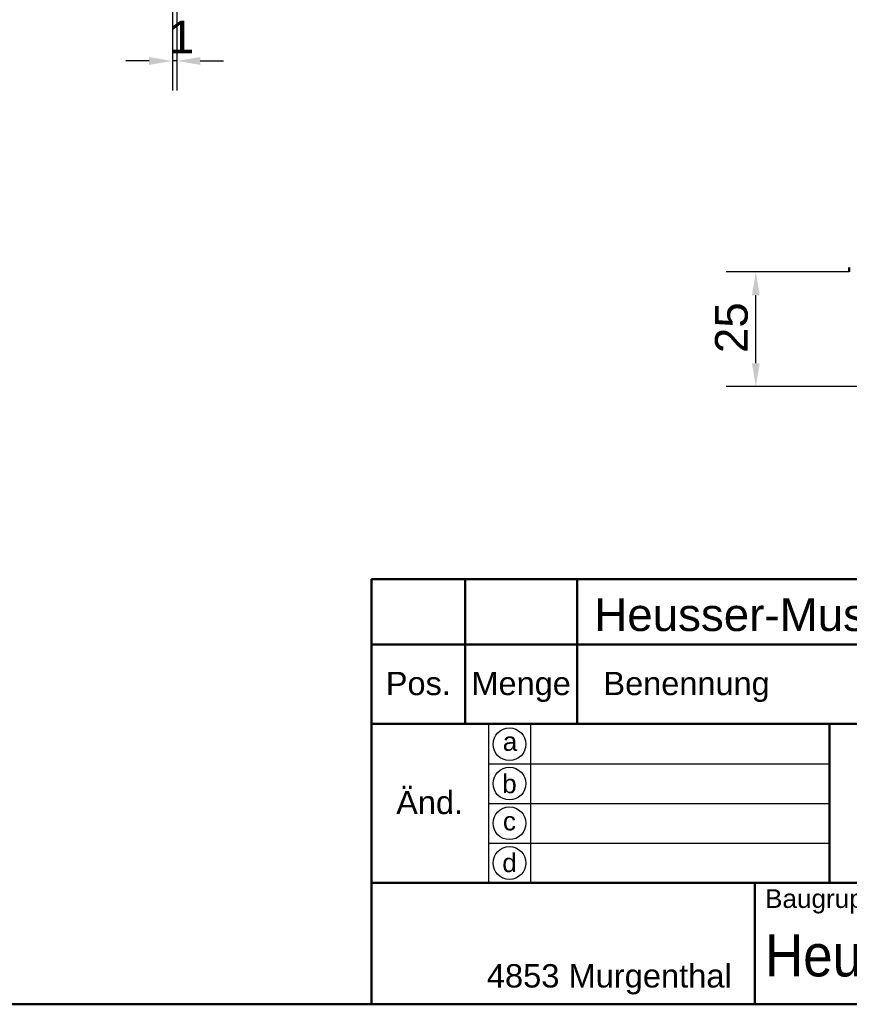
# Model space of a CAD drawing. Header units: millimetres. Extents: x 20 to 833, y 20 to 574.
# Tile 11 of 21: x 365 to 542, y 20 to 231. Entities that reach past the tile are written whole.
import ezdxf
from ezdxf.enums import TextEntityAlignment as Align

# ---------------------------------------------------------------- set-up
doc = ezdxf.new("R2010")
doc.units = ezdxf.units.MM
doc.header["$LTSCALE"] = 2
for name, color, linetype, lineweight in [('Bemaßungen(DIN)', 7, 'Continuous', 25), ('Sichtbare Kanten(DIN)', 7, 'Continuous', 50), ('Skizziergeometrie(DIN)', 7, 'Continuous', 50), ('Skizzierlinie(DIN)', 7, 'Continuous', 25), ('Symbole(DIN)', 7, 'Continuous', 25)]:
    doc.layers.add(name, color=color, linetype=linetype, lineweight=lineweight)
doc.styles.add('Aktuell-DIN', font='arial.ttf')
doc.styles.add('STANDARD-DIN~0', font='arial.ttf')
doc.styles.add('Textstil10', font='arial.ttf')
doc.styles.add('Textstil41', font='arial.ttf', dxfattribs={"width": 0.8})
doc.styles.add('Textstil83', font='arial.ttf', dxfattribs={"width": 0.8})
doc.dimstyles.new('CAD-LAN', dxfattribs={"dimscale": 2, "dimtxt": 3.5, "dimasz": 2.5, "dimexe": 3.175, "dimexo": 0, "dimgap": 0.8, "dimtad": 1, "dimrnd": 1e-08, "dimtxsty": 'STANDARD-DIN~0', "dimcen": 0.09, "dimdle": 10, "dimclrd": 250, "dimclre": 250, "dimclrt": 250, "dimadec": 0, "dimazin": 2, "dimtfac": 1, "dimtmove": 0, "dimatfit": 3, "dimfxl": 1, "dimtolj": 1, "dimtzin": 0, "dimlwd": 25, "dimlwe": 25, "dimarcsym": 0})

# ---------------------------------------------------------------- blocks, each defined once
blk = doc.blocks.new('Ränder Standardrahmen')
at = {"layer": 'Skizziergeometrie(DIN)', "flags": 128}
blk.add_lwpolyline([(10, 10), (10, 287), (410, 287), (410, 10), (10, 10)], dxfattribs=at)
blk = doc.blocks.new('Schriftfelder Heusser')
at = {"layer": 'Skizziergeometrie(DIN)'}
for p, q in [((101, 229.92), (101, 236.92)), ((101, 236.92), (291, 236.92)), ((111, 229.92), (111, 236.92)), ((123, 229.92), (123, 236.92)), ((101, 191.42), (101, 229.92)), ((101, 229.92), (291, 229.92)), ((111, 229.92), (111, 221.42)), ((123, 229.92), (123, 221.42)), ((101, 221.42), (291, 221.42)), ((150, 221.42), (150, 204.42)), ((101, 204.42), (291, 204.42)), ((142, 204.42), (142, 191.42)), ((291, 191.42), (101, 191.42))]:
    blk.add_line(p, q, dxfattribs=at)
at = {"layer": 'Skizzierlinie(DIN)'}
for p, q in [((113.5, 221.42), (113.5, 204.42)), ((118, 221.42), (118, 204.42)), ((113.5, 217.17), (150, 217.17)), ((113.5, 212.92), (150, 212.92)), ((113.5, 208.67), (150, 208.67))]:
    blk.add_line(p, q, dxfattribs=at)
for centre in [(115.75, 219.25), (115.75, 215.04), (115.75, 210.79), (115.75, 206.54)]:
    blk.add_circle(centre, 1.75, dxfattribs=at)
at = {"layer": 'Symbole(DIN)', "color": 179, "true_color": 0x262659, "style": 'Aktuell-DIN'}
for s, insert, char_height, attachment_point in [('Pos.', (106, 227), 2.489, 2), ('Menge', (117, 227), 2.489, 2), ('Benennung', (125.81, 225.38), 2.489, 4), ('\\fArial|b0|i0;a', (115.81, 219.53), 2, 5), ('\\fArial|b0|i0;b', (115.75, 215), 2, 5), ('\\fArial|b0|i0;c', (115.75, 211.01), 2, 5), ('\\fArial|b0|i0;d', (115.76, 206.55), 2, 5), ('\\fArial|b0|i0;\\H2.0000;Baugruppe', (143.1, 203.73), 2, 1), ('\\fArial|b0|i0;\\H2.5000;4853 Murgenthal', (113.33, 192.46), 2.5, 7)]:
    blk.add_mtext(s, dxfattribs=dict(at, insert=insert, char_height=char_height, attachment_point=attachment_point))
at = {"layer": 'Symbole(DIN)', "color": 179, "true_color": 0x262659, "insert": (107.21, 213), "char_height": 2.489, "width": 12.3494, "attachment_point": 5, "style": 'Aktuell-DIN'}
blk.add_mtext('Änd.', dxfattribs=at)
at = {"layer": 'Symbole(DIN)', "color": 7, "insert": (143.1, 196.62), "char_height": 4.5, "width": 90.18, "attachment_point": 4, "style": 'Aktuell-DIN'}
blk.add_mtext('\\fArial|b0|i0;\\W0.90;\\H4.5000;Heusser-Muschel Serie 9  EN179', dxfattribs=at)
at = {"layer": 'Symbole(DIN)', "color": 179, "true_color": 0x262659, "style": 'Textstil10'}
blk.add_attdef('ERSTELLUNGSDATUM_001', (217.23, 218.29), '', height=2, dxfattribs=at)
at = {"layer": 'Symbole(DIN)', "color": 179, "true_color": 0x262659}
for tag, height, style, p in [('AUTOR', 2.49, 'Aktuell-DIN', (240.03, 219.26)), ('KONTROLLDATUM', 2, 'Textstil10', (217.42, 215.04)), ('KONTROLLIERT_VON', 2, 'Textstil10', (239.98, 215.05))]:
    blk.add_attdef(tag, text='', height=height, dxfattribs=dict(at, style=style)).set_placement(p, align=Align.MIDDLE_LEFT)
at = {"layer": 'Symbole(DIN)', "color": 7, "style": 'Textstil83', "width": 0.8}
blk.add_attdef('Anfänglicher_Ansichtsmaßstab_001', (281.57, 213.34), '', height=2.3, dxfattribs=at)
at = {"layer": 'Symbole(DIN)', "color": 179, "true_color": 0x262659, "style": 'Textstil10'}
blk.add_attdef('PROJEKT', text='', height=2, dxfattribs=at).set_placement((217.77, 209.72), align=Align.BOTTOM_LEFT)
at = {"layer": 'Symbole(DIN)', "color": 7, "style": 'Textstil41', "width": 0.8}
blk.add_attdef('STATUS', text='', height=5, dxfattribs=at).set_placement((284.53, 195.86), align=Align.MIDDLE_CENTER)
blk = doc.blocks.new('*D22')
at = {"layer": 'Bemaßungen(DIN)', "color": 250, "linetype": 'Continuous', "lineweight": 25, "true_color": 0x3f3f3f, "transparency": 16777216}
for p, q in [((397.37, 269.72), (397.37, 215.58)), ((398.34, 269.72), (398.34, 215.58)), ((392.37, 221.93), (387.37, 221.93)), ((398.34, 221.93), (397.37, 221.93)), ((403.34, 221.93), (408.34, 221.93))]:
    blk.add_line(p, q, dxfattribs=at)
at = {"layer": 'Bemaßungen(DIN)', "color": 250, "linetype": 'Continuous', "true_color": 0x3f3f3f, "transparency": 16777216}
for points in [[(392.37, 222.76), (392.37, 221.09), (397.37, 221.93)], [(403.34, 222.76), (403.34, 221.09), (398.34, 221.93)]]:
    blk.add_solid(points, dxfattribs=at)
at = {"layer": 'Defpoints', "color": 0, "linetype": 'Continuous', "transparency": 16777216}
for p in [(397.37, 269.72), (398.34, 269.72), (397.37, 221.93)]:
    blk.add_point(p, dxfattribs=at)
at = {"layer": 'Bemaßungen(DIN)', "color": 250, "linetype": 'Continuous', "lineweight": 25, "true_color": 0x3f3f3f, "transparency": 16777216, "insert": (396.57, 230.56), "char_height": 7, "attachment_point": 1, "style": 'STANDARD-DIN~0'}
blk.add_mtext('\\A1;1', dxfattribs=at)
blk = doc.blocks.new('*D28')
at = {"layer": 'Bemaßungen(DIN)', "color": 250, "linetype": 'Continuous', "lineweight": 25, "true_color": 0x3f3f3f, "transparency": 16777216}
for p, q in [((542.23, 176.77), (515.88, 176.77)), ((522.23, 157.22), (522.23, 171.77)), ((714.58, 152.22), (515.88, 152.22))]:
    blk.add_line(p, q, dxfattribs=at)
at = {"layer": 'Bemaßungen(DIN)', "color": 250, "linetype": 'Continuous', "true_color": 0x3f3f3f, "transparency": 16777216}
for points in [[(521.4, 171.77), (523.07, 171.77), (522.23, 176.77)], [(521.4, 157.22), (523.07, 157.22), (522.23, 152.22)]]:
    blk.add_solid(points, dxfattribs=at)
at = {"layer": 'Defpoints', "color": 0, "linetype": 'Continuous', "transparency": 16777216}
for p in [(522.23, 176.77), (542.23, 176.77), (714.58, 152.22)]:
    blk.add_point(p, dxfattribs=at)
at = {"layer": 'Bemaßungen(DIN)', "color": 250, "linetype": 'Continuous', "lineweight": 25, "true_color": 0x3f3f3f, "transparency": 16777216, "insert": (513.49, 159.39), "char_height": 7, "attachment_point": 1, "rotation": 90, "style": 'STANDARD-DIN~0'}
blk.add_mtext('\\A1;25', dxfattribs=at)

msp = doc.modelspace()

# ---------------------------------------------------------------- linework, layer by layer
at = {"layer": 'Sichtbare Kanten(DIN)'}
for p in [(542.234, 177.741), (542.234, 176.771)]:
    msp.add_line(p, (542.234, 177.741), dxfattribs=at)

# ---------------------------------------------------------------- block references
at = {"xscale": 2, "yscale": 2, "zscale": 2}
for name, p in [('Ränder Standardrahmen', (0, 0)), ('Schriftfelder Heusser', (238, -362.833))]:
    msp.add_blockref(name, p, dxfattribs=at)

# ---------------------------------------------------------------- texts
at = {"layer": 'Symbole(DIN)', "color": 7, "insert": (487.659, 106.906), "char_height": 7, "width": 144.02821, "attachment_point": 1, "style": 'Aktuell-DIN'}
msp.add_mtext('{\\fArial|b0|i0;\\H7.0000;Heusser-Muschel S9.42.D4.274L}', dxfattribs=at)

# ---------------------------------------------------------------- dimensions: what is measured, and where the dimension line sits
at = {"layer": 'Bemaßungen(DIN)', "color": 250, "linetype": 'Continuous', "lineweight": 25, "true_color": 0x3f3f3f}
for base, p1, p2, angle, override, picture, middle in [((397.372, 221.927), (398.342, 269.722), (397.372, 269.722), 180, {"dimgap": 0.8, "dimdec": 0, "dimtol": 0, "dimlim": 0, "dimtp": 0, "dimtm": 0, "dimtdec": 2, "dimtofl": 1, "dimatfit": 1}, '*D22', (397.857, 221.927)), ((522.234, 176.771), (714.584, 152.217), (542.234, 176.771), 90, {"dimgap": 0.8, "dimdec": 0, "dimtol": 0, "dimlim": 0, "dimtp": 0, "dimtm": 0, "dimtdec": 2, "dimtofl": 0, "dimatfit": 1}, '*D28', (522.234, 164.494))]:
    dim = msp.add_linear_dim(base=base, p1=p1, p2=p2, angle=angle, dimstyle='CAD-LAN', override=override, dxfattribs=at)
    dim.commit()
    dim.dimension.update_dxf_attribs({"geometry": picture, "text_midpoint": middle, "dimtype": 160})

doc.saveas('drawing.dxf')
